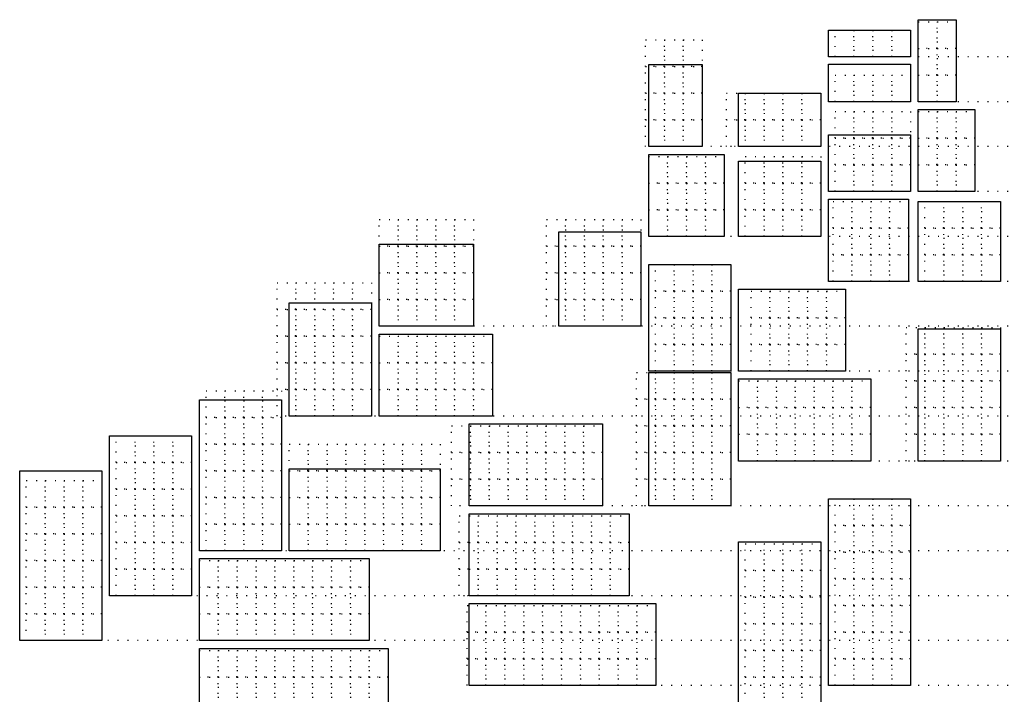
# Model space of a CAD drawing. Header units: millimetres. Extents: x -15250 to 1651995, y -140807 to 78716.
# Tile 35 of 45: x 39000 to 49957, y -16848 to -9336. Entities that reach past the tile are written whole.
import ezdxf

# ---------------------------------------------------------------- set-up
doc = ezdxf.new("R2010")
doc.units = ezdxf.units.MM
doc.header["$LTSCALE"] = 100
doc.linetypes.add('0104aTEČKOVANÁ', pattern=[1.1, 0.1, -1])
doc.layers.add('000-pomoc', color=30, linetype='Continuous', plot=False)

msp = doc.modelspace()

# ---------------------------------------------------------------- linework, layer by layer
for points in [[(49420, -9336.4), (49420, -10250), (49000, -10250), (49000, -9336.4)], [(48000, -9453), (48913.6, -9453), (48913.6, -9750), (48000, -9750)], [(46000, -10750), (46000, -9836.4), (46594, -9836.4), (46594, -10750)], [(48000, -9830), (48913.6, -9830), (48913.6, -10250), (48000, -10250)], [(47000, -10156), (47913.6, -10156), (47913.6, -10750), (47000, -10750)], [(49000, -11250), (49000, -10336.4), (49630, -10336.4), (49630, -11250)], [(48000, -10620), (48913.6, -10620), (48913.6, -11250), (48000, -11250)], [(46000, -11750), (46000, -10836.4), (46840, -10836.4), (46840, -11750)], [(47000, -10910), (47913.6, -10910), (47913.6, -11750), (47000, -11750)], [(48000, -12250), (48000, -11336.4), (48891, -11336.4), (48891, -12250)], [(49000, -11359), (49913.6, -11359), (49913.6, -12250), (49000, -12250)], [(45000, -11700), (45913.6, -11700), (45913.6, -12750), (45000, -12750)], [(44050, -11836.4), (44050, -12750), (43000, -12750), (43000, -11836.4)], [(46000, -12062), (46913.6, -12062), (46913.6, -13250), (46000, -13250)], [(48188, -12336.4), (48188, -13250), (47000, -13250), (47000, -12336.4)], [(42000, -12490), (42913.6, -12490), (42913.6, -13750), (42000, -13750)], [(49000, -12780), (49913.6, -12780), (49913.6, -14250), (49000, -14250)], [(44260, -12836.4), (44260, -13750), (43000, -13750), (43000, -12836.4)], [(46000, -13265), (46913.6, -13265), (46913.6, -14750), (46000, -14750)], [(48470, -13336.4), (48470, -14250), (47000, -14250), (47000, -13336.4)], [(41000, -13570), (41913.6, -13570), (41913.6, -15250), (41000, -15250)], [(45485, -13836.4), (45485, -14750), (44000, -14750), (44000, -13836.4)], [(40000, -13968), (40913.6, -13968), (40913.6, -15750), (40000, -15750)], [(43680, -14336.4), (43680, -15250), (42000, -15250), (42000, -14336.4)], [(39000, -14360), (39913.6, -14360), (39913.6, -16250), (39000, -16250)], [(48000, -14671), (48913.6, -14671), (48913.6, -16750), (48000, -16750)], [(45782, -14836.4), (45782, -15750), (44000, -15750), (44000, -14836.4)], [(47000, -15150), (47913.6, -15150), (47913.6, -17250), (47000, -17250)], [(42890, -15336.4), (42890, -16250), (41000, -16250), (41000, -15336.4)], [(44000, -16750), (44000, -15836.4), (46079, -15836.4), (46079, -16750)], [(41000, -17250), (41000, -16336.4), (43100, -16336.4), (43100, -17250)]]:
    msp.add_lwpolyline(points, close=True)
at = {"layer": '000-pomoc', "color": 4, "linetype": '0104aTEČKOVANÁ'}
for p, q in [((50000, -9750), (48913.6, -9750)), ((50000, -10250), (48913.6, -10250)), ((50000, -10750), (46594, -10750)), ((50000, -11250), (48913.6, -11250)), ((50000, -11750), (46840, -11750)), ((50000, -12250), (48891, -12250)), ((50000, -12750), (44050, -12750)), ((50000, -13250), (46913.6, -13250)), ((50000, -13750), (42913.6, -13750)), ((50000, -14250), (48470, -14250)), ((50000, -14750), (45485, -14750)), ((50000, -15250), (41913.6, -15250)), ((50000, -15750), (40913.6, -15750)), ((50000, -16250), (39913.6, -16250)), ((50000, -16750), (46079, -16750))]:
    msp.add_line(p, q, dxfattribs=at)
at = {"layer": '000-pomoc', "linetype": '0104aTEČKOVANÁ'}
for points in [[(49000, -9359), (49210, -9359), (49210, -9656), (49000, -9656)], [(49210, -9359), (49420, -9359), (49420, -9656), (49210, -9656)], [(48073.6, -9453), (48283.6, -9453), (48283.6, -9750), (48073.6, -9750)], [(48283.6, -9453), (48493.6, -9453), (48493.6, -9750), (48283.6, -9750)], [(48493.6, -9453), (48703.6, -9453), (48703.6, -9750), (48493.6, -9750)], [(48703.6, -9453), (48913.6, -9453), (48913.6, -9750), (48703.6, -9750)], [(45964, -9562), (46174, -9562), (46174, -9859), (45964, -9859)], [(46174, -9562), (46384, -9562), (46384, -9859), (46174, -9859)], [(46384, -9562), (46594, -9562), (46594, -9859), (46384, -9859)], [(49000, -9656), (49210, -9656), (49210, -9953), (49000, -9953)], [(49210, -9656), (49420, -9656), (49420, -9953), (49210, -9953)], [(45964, -9859), (46174, -9859), (46174, -10156), (45964, -10156)], [(46174, -9859), (46384, -9859), (46384, -10156), (46174, -10156)], [(46384, -9859), (46594, -9859), (46594, -10156), (46384, -10156)], [(48073.6, -9953), (48283.6, -9953), (48283.6, -10250), (48073.6, -10250)], [(48283.6, -9953), (48493.6, -9953), (48493.6, -10250), (48283.6, -10250)], [(48493.6, -9953), (48703.6, -9953), (48703.6, -10250), (48493.6, -10250)], [(48703.6, -9953), (48913.6, -9953), (48913.6, -10250), (48703.6, -10250)], [(49000, -9953), (49210, -9953), (49210, -10250), (49000, -10250)], [(49210, -9953), (49420, -9953), (49420, -10250), (49210, -10250)], [(45964, -10156), (46174, -10156), (46174, -10453), (45964, -10453)], [(46174, -10156), (46384, -10156), (46384, -10453), (46174, -10453)], [(46384, -10156), (46594, -10156), (46594, -10453), (46384, -10453)], [(46863.6, -10156), (47073.6, -10156), (47073.6, -10453), (46863.6, -10453)], [(47073.6, -10156), (47283.6, -10156), (47283.6, -10453), (47073.6, -10453)], [(47283.6, -10156), (47493.6, -10156), (47493.6, -10453), (47283.6, -10453)], [(47493.6, -10156), (47703.6, -10156), (47703.6, -10453), (47493.6, -10453)], [(47703.6, -10156), (47913.6, -10156), (47913.6, -10453), (47703.6, -10453)], [(48073.6, -10359), (48283.6, -10359), (48283.6, -10656), (48073.6, -10656)], [(48283.6, -10359), (48493.6, -10359), (48493.6, -10656), (48283.6, -10656)], [(48493.6, -10359), (48703.6, -10359), (48703.6, -10656), (48493.6, -10656)], [(48703.6, -10359), (48913.6, -10359), (48913.6, -10656), (48703.6, -10656)], [(49000, -10359), (49210, -10359), (49210, -10656), (49000, -10656)], [(49210, -10359), (49420, -10359), (49420, -10656), (49210, -10656)], [(49420, -10359), (49630, -10359), (49630, -10656), (49420, -10656)], [(45964, -10453), (46174, -10453), (46174, -10750), (45964, -10750)], [(46174, -10453), (46384, -10453), (46384, -10750), (46174, -10750)], [(46384, -10453), (46594, -10453), (46594, -10750), (46384, -10750)], [(46863.6, -10453), (47073.6, -10453), (47073.6, -10750), (46863.6, -10750)], [(47073.6, -10453), (47283.6, -10453), (47283.6, -10750), (47073.6, -10750)], [(47283.6, -10453), (47493.6, -10453), (47493.6, -10750), (47283.6, -10750)], [(47493.6, -10453), (47703.6, -10453), (47703.6, -10750), (47493.6, -10750)], [(47703.6, -10453), (47913.6, -10453), (47913.6, -10750), (47703.6, -10750)], [(48073.6, -10656), (48283.6, -10656), (48283.6, -10953), (48073.6, -10953)], [(48283.6, -10656), (48493.6, -10656), (48493.6, -10953), (48283.6, -10953)], [(48493.6, -10656), (48703.6, -10656), (48703.6, -10953), (48493.6, -10953)], [(48703.6, -10656), (48913.6, -10656), (48913.6, -10953), (48703.6, -10953)], [(49000, -10656), (49210, -10656), (49210, -10953), (49000, -10953)], [(49210, -10656), (49420, -10656), (49420, -10953), (49210, -10953)], [(49420, -10656), (49630, -10656), (49630, -10953), (49420, -10953)], [(46000, -10859), (46210, -10859), (46210, -11156), (46000, -11156)], [(46210, -10859), (46420, -10859), (46420, -11156), (46210, -11156)], [(46420, -10859), (46630, -10859), (46630, -11156), (46420, -11156)], [(46630, -10859), (46840, -10859), (46840, -11156), (46630, -11156)], [(47073.6, -10859), (47283.6, -10859), (47283.6, -11156), (47073.6, -11156)], [(47283.6, -10859), (47493.6, -10859), (47493.6, -11156), (47283.6, -11156)], [(47493.6, -10859), (47703.6, -10859), (47703.6, -11156), (47493.6, -11156)], [(47703.6, -10859), (47913.6, -10859), (47913.6, -11156), (47703.6, -11156)], [(48073.6, -10953), (48283.6, -10953), (48283.6, -11250), (48073.6, -11250)], [(48283.6, -10953), (48493.6, -10953), (48493.6, -11250), (48283.6, -11250)], [(48493.6, -10953), (48703.6, -10953), (48703.6, -11250), (48493.6, -11250)], [(48703.6, -10953), (48913.6, -10953), (48913.6, -11250), (48703.6, -11250)], [(49000, -10953), (49210, -10953), (49210, -11250), (49000, -11250)], [(49210, -10953), (49420, -10953), (49420, -11250), (49210, -11250)], [(49420, -10953), (49630, -10953), (49630, -11250), (49420, -11250)], [(46000, -11156), (46210, -11156), (46210, -11453), (46000, -11453)], [(46210, -11156), (46420, -11156), (46420, -11453), (46210, -11453)], [(46420, -11156), (46630, -11156), (46630, -11453), (46420, -11453)], [(46630, -11156), (46840, -11156), (46840, -11453), (46630, -11453)], [(47073.6, -11156), (47283.6, -11156), (47283.6, -11453), (47073.6, -11453)], [(47283.6, -11156), (47493.6, -11156), (47493.6, -11453), (47283.6, -11453)], [(47493.6, -11156), (47703.6, -11156), (47703.6, -11453), (47493.6, -11453)], [(47703.6, -11156), (47913.6, -11156), (47913.6, -11453), (47703.6, -11453)], [(48051, -11359), (48261, -11359), (48261, -11656), (48051, -11656)], [(48261, -11359), (48471, -11359), (48471, -11656), (48261, -11656)], [(48471, -11359), (48681, -11359), (48681, -11656), (48471, -11656)], [(48681, -11359), (48891, -11359), (48891, -11656), (48681, -11656)], [(49073.6, -11359), (49283.6, -11359), (49283.6, -11656), (49073.6, -11656)], [(49283.6, -11359), (49493.6, -11359), (49493.6, -11656), (49283.6, -11656)], [(49493.6, -11359), (49703.6, -11359), (49703.6, -11656), (49493.6, -11656)], [(49703.6, -11359), (49913.6, -11359), (49913.6, -11656), (49703.6, -11656)], [(46000, -11453), (46210, -11453), (46210, -11750), (46000, -11750)], [(46210, -11453), (46420, -11453), (46420, -11750), (46210, -11750)], [(46420, -11453), (46630, -11453), (46630, -11750), (46420, -11750)], [(46630, -11453), (46840, -11453), (46840, -11750), (46630, -11750)], [(47073.6, -11453), (47283.6, -11453), (47283.6, -11750), (47073.6, -11750)], [(47283.6, -11453), (47493.6, -11453), (47493.6, -11750), (47283.6, -11750)], [(47493.6, -11453), (47703.6, -11453), (47703.6, -11750), (47493.6, -11750)], [(47703.6, -11453), (47913.6, -11453), (47913.6, -11750), (47703.6, -11750)], [(43000, -11562), (43210, -11562), (43210, -11859), (43000, -11859)], [(43210, -11562), (43420, -11562), (43420, -11859), (43210, -11859)], [(43420, -11562), (43630, -11562), (43630, -11859), (43420, -11859)], [(43630, -11562), (43840, -11562), (43840, -11859), (43630, -11859)], [(43840, -11562), (44050, -11562), (44050, -11859), (43840, -11859)], [(44863.6, -11562), (45073.6, -11562), (45073.6, -11859), (44863.6, -11859)], [(45073.6, -11562), (45283.6, -11562), (45283.6, -11859), (45073.6, -11859)], [(45283.6, -11562), (45493.6, -11562), (45493.6, -11859), (45283.6, -11859)], [(45493.6, -11562), (45703.6, -11562), (45703.6, -11859), (45493.6, -11859)], [(45703.6, -11562), (45913.6, -11562), (45913.6, -11859), (45703.6, -11859)], [(48051, -11656), (48261, -11656), (48261, -11953), (48051, -11953)], [(48261, -11656), (48471, -11656), (48471, -11953), (48261, -11953)], [(48471, -11656), (48681, -11656), (48681, -11953), (48471, -11953)], [(48681, -11656), (48891, -11656), (48891, -11953), (48681, -11953)], [(49073.6, -11656), (49283.6, -11656), (49283.6, -11953), (49073.6, -11953)], [(49283.6, -11656), (49493.6, -11656), (49493.6, -11953), (49283.6, -11953)], [(49493.6, -11656), (49703.6, -11656), (49703.6, -11953), (49493.6, -11953)], [(49703.6, -11656), (49913.6, -11656), (49913.6, -11953), (49703.6, -11953)], [(43000, -11859), (43210, -11859), (43210, -12156), (43000, -12156)], [(43210, -11859), (43420, -11859), (43420, -12156), (43210, -12156)], [(43420, -11859), (43630, -11859), (43630, -12156), (43420, -12156)], [(43630, -11859), (43840, -11859), (43840, -12156), (43630, -12156)], [(43840, -11859), (44050, -11859), (44050, -12156), (43840, -12156)], [(44863.6, -11859), (45073.6, -11859), (45073.6, -12156), (44863.6, -12156)], [(45073.6, -11859), (45283.6, -11859), (45283.6, -12156), (45073.6, -12156)], [(45283.6, -11859), (45493.6, -11859), (45493.6, -12156), (45283.6, -12156)], [(45493.6, -11859), (45703.6, -11859), (45703.6, -12156), (45493.6, -12156)], [(45703.6, -11859), (45913.6, -11859), (45913.6, -12156), (45703.6, -12156)], [(48051, -11953), (48261, -11953), (48261, -12250), (48051, -12250)], [(48261, -11953), (48471, -11953), (48471, -12250), (48261, -12250)], [(48471, -11953), (48681, -11953), (48681, -12250), (48471, -12250)], [(48681, -11953), (48891, -11953), (48891, -12250), (48681, -12250)], [(49073.6, -11953), (49283.6, -11953), (49283.6, -12250), (49073.6, -12250)], [(49283.6, -11953), (49493.6, -11953), (49493.6, -12250), (49283.6, -12250)], [(49493.6, -11953), (49703.6, -11953), (49703.6, -12250), (49493.6, -12250)], [(49703.6, -11953), (49913.6, -11953), (49913.6, -12250), (49703.6, -12250)], [(43000, -12156), (43210, -12156), (43210, -12453), (43000, -12453)], [(43210, -12156), (43420, -12156), (43420, -12453), (43210, -12453)], [(43420, -12156), (43630, -12156), (43630, -12453), (43420, -12453)], [(43630, -12156), (43840, -12156), (43840, -12453), (43630, -12453)], [(43840, -12156), (44050, -12156), (44050, -12453), (43840, -12453)], [(44863.6, -12156), (45073.6, -12156), (45073.6, -12453), (44863.6, -12453)], [(45073.6, -12156), (45283.6, -12156), (45283.6, -12453), (45073.6, -12453)], [(45283.6, -12156), (45493.6, -12156), (45493.6, -12453), (45283.6, -12453)], [(45493.6, -12156), (45703.6, -12156), (45703.6, -12453), (45493.6, -12453)], [(45703.6, -12156), (45913.6, -12156), (45913.6, -12453), (45703.6, -12453)], [(46073.6, -12062), (46283.6, -12062), (46283.6, -12359), (46073.6, -12359)], [(46283.6, -12062), (46493.6, -12062), (46493.6, -12359), (46283.6, -12359)], [(46493.6, -12062), (46703.6, -12062), (46703.6, -12359), (46493.6, -12359)], [(46703.6, -12062), (46913.6, -12062), (46913.6, -12359), (46703.6, -12359)], [(41863.6, -12265), (42073.6, -12265), (42073.6, -12562), (41863.6, -12562)], [(42073.6, -12265), (42283.6, -12265), (42283.6, -12562), (42073.6, -12562)], [(42283.6, -12265), (42493.6, -12265), (42493.6, -12562), (42283.6, -12562)], [(42493.6, -12265), (42703.6, -12265), (42703.6, -12562), (42493.6, -12562)], [(42703.6, -12265), (42913.6, -12265), (42913.6, -12562), (42703.6, -12562)], [(46073.6, -12359), (46283.6, -12359), (46283.6, -12656), (46073.6, -12656)], [(46283.6, -12359), (46493.6, -12359), (46493.6, -12656), (46283.6, -12656)], [(46493.6, -12359), (46703.6, -12359), (46703.6, -12656), (46493.6, -12656)], [(46703.6, -12359), (46913.6, -12359), (46913.6, -12656), (46703.6, -12656)], [(47138, -12359), (47348, -12359), (47348, -12656), (47138, -12656)], [(47348, -12359), (47558, -12359), (47558, -12656), (47348, -12656)], [(47558, -12359), (47768, -12359), (47768, -12656), (47558, -12656)], [(47768, -12359), (47978, -12359), (47978, -12656), (47768, -12656)], [(47978, -12359), (48188, -12359), (48188, -12656), (47978, -12656)], [(43000, -12453), (43210, -12453), (43210, -12750), (43000, -12750)], [(43210, -12453), (43420, -12453), (43420, -12750), (43210, -12750)], [(43420, -12453), (43630, -12453), (43630, -12750), (43420, -12750)], [(43630, -12453), (43840, -12453), (43840, -12750), (43630, -12750)], [(43840, -12453), (44050, -12453), (44050, -12750), (43840, -12750)], [(44863.6, -12453), (45073.6, -12453), (45073.6, -12750), (44863.6, -12750)], [(45073.6, -12453), (45283.6, -12453), (45283.6, -12750), (45073.6, -12750)], [(45283.6, -12453), (45493.6, -12453), (45493.6, -12750), (45283.6, -12750)], [(45493.6, -12453), (45703.6, -12453), (45703.6, -12750), (45493.6, -12750)], [(45703.6, -12453), (45913.6, -12453), (45913.6, -12750), (45703.6, -12750)], [(41863.6, -12562), (42073.6, -12562), (42073.6, -12859), (41863.6, -12859)], [(42073.6, -12562), (42283.6, -12562), (42283.6, -12859), (42073.6, -12859)], [(42283.6, -12562), (42493.6, -12562), (42493.6, -12859), (42283.6, -12859)], [(42493.6, -12562), (42703.6, -12562), (42703.6, -12859), (42493.6, -12859)], [(42703.6, -12562), (42913.6, -12562), (42913.6, -12859), (42703.6, -12859)], [(46073.6, -12656), (46283.6, -12656), (46283.6, -12953), (46073.6, -12953)], [(46283.6, -12656), (46493.6, -12656), (46493.6, -12953), (46283.6, -12953)], [(46493.6, -12656), (46703.6, -12656), (46703.6, -12953), (46493.6, -12953)], [(46703.6, -12656), (46913.6, -12656), (46913.6, -12953), (46703.6, -12953)], [(47138, -12656), (47348, -12656), (47348, -12953), (47138, -12953)], [(47348, -12656), (47558, -12656), (47558, -12953), (47348, -12953)], [(47558, -12656), (47768, -12656), (47768, -12953), (47558, -12953)], [(47768, -12656), (47978, -12656), (47978, -12953), (47768, -12953)], [(47978, -12656), (48188, -12656), (48188, -12953), (47978, -12953)], [(48863.6, -12765), (49073.6, -12765), (49073.6, -13062), (48863.6, -13062)], [(49073.6, -12765), (49283.6, -12765), (49283.6, -13062), (49073.6, -13062)], [(49283.6, -12765), (49493.6, -12765), (49493.6, -13062), (49283.6, -13062)], [(49493.6, -12765), (49703.6, -12765), (49703.6, -13062), (49493.6, -13062)], [(49703.6, -12765), (49913.6, -12765), (49913.6, -13062), (49703.6, -13062)], [(41863.6, -12859), (42073.6, -12859), (42073.6, -13156), (41863.6, -13156)], [(42073.6, -12859), (42283.6, -12859), (42283.6, -13156), (42073.6, -13156)], [(42283.6, -12859), (42493.6, -12859), (42493.6, -13156), (42283.6, -13156)], [(42493.6, -12859), (42703.6, -12859), (42703.6, -13156), (42493.6, -13156)], [(42703.6, -12859), (42913.6, -12859), (42913.6, -13156), (42703.6, -13156)], [(43000, -12859), (43210, -12859), (43210, -13156), (43000, -13156)], [(43210, -12859), (43420, -12859), (43420, -13156), (43210, -13156)], [(43420, -12859), (43630, -12859), (43630, -13156), (43420, -13156)], [(43630, -12859), (43840, -12859), (43840, -13156), (43630, -13156)], [(43840, -12859), (44050, -12859), (44050, -13156), (43840, -13156)], [(44050, -12859), (44260, -12859), (44260, -13156), (44050, -13156)], [(46073.6, -12953), (46283.6, -12953), (46283.6, -13250), (46073.6, -13250)], [(46283.6, -12953), (46493.6, -12953), (46493.6, -13250), (46283.6, -13250)], [(46493.6, -12953), (46703.6, -12953), (46703.6, -13250), (46493.6, -13250)], [(46703.6, -12953), (46913.6, -12953), (46913.6, -13250), (46703.6, -13250)], [(47138, -12953), (47348, -12953), (47348, -13250), (47138, -13250)], [(47348, -12953), (47558, -12953), (47558, -13250), (47348, -13250)], [(47558, -12953), (47768, -12953), (47768, -13250), (47558, -13250)], [(47768, -12953), (47978, -12953), (47978, -13250), (47768, -13250)], [(47978, -12953), (48188, -12953), (48188, -13250), (47978, -13250)], [(48863.6, -13062), (49073.6, -13062), (49073.6, -13359), (48863.6, -13359)], [(49073.6, -13062), (49283.6, -13062), (49283.6, -13359), (49073.6, -13359)], [(49283.6, -13062), (49493.6, -13062), (49493.6, -13359), (49283.6, -13359)], [(49493.6, -13062), (49703.6, -13062), (49703.6, -13359), (49493.6, -13359)], [(49703.6, -13062), (49913.6, -13062), (49913.6, -13359), (49703.6, -13359)], [(41863.6, -13156), (42073.6, -13156), (42073.6, -13453), (41863.6, -13453)], [(42073.6, -13156), (42283.6, -13156), (42283.6, -13453), (42073.6, -13453)], [(42283.6, -13156), (42493.6, -13156), (42493.6, -13453), (42283.6, -13453)], [(42493.6, -13156), (42703.6, -13156), (42703.6, -13453), (42493.6, -13453)], [(42703.6, -13156), (42913.6, -13156), (42913.6, -13453), (42703.6, -13453)], [(43000, -13156), (43210, -13156), (43210, -13453), (43000, -13453)], [(43210, -13156), (43420, -13156), (43420, -13453), (43210, -13453)], [(43420, -13156), (43630, -13156), (43630, -13453), (43420, -13453)], [(43630, -13156), (43840, -13156), (43840, -13453), (43630, -13453)], [(43840, -13156), (44050, -13156), (44050, -13453), (43840, -13453)], [(44050, -13156), (44260, -13156), (44260, -13453), (44050, -13453)], [(45863.6, -13265), (46073.6, -13265), (46073.6, -13562), (45863.6, -13562)], [(46073.6, -13265), (46283.6, -13265), (46283.6, -13562), (46073.6, -13562)], [(46283.6, -13265), (46493.6, -13265), (46493.6, -13562), (46283.6, -13562)], [(46493.6, -13265), (46703.6, -13265), (46703.6, -13562), (46493.6, -13562)], [(46703.6, -13265), (46913.6, -13265), (46913.6, -13562), (46703.6, -13562)], [(47000, -13359), (47210, -13359), (47210, -13656), (47000, -13656)], [(47210, -13359), (47420, -13359), (47420, -13656), (47210, -13656)], [(47420, -13359), (47630, -13359), (47630, -13656), (47420, -13656)], [(47630, -13359), (47840, -13359), (47840, -13656), (47630, -13656)], [(47840, -13359), (48050, -13359), (48050, -13656), (47840, -13656)], [(48050, -13359), (48260, -13359), (48260, -13656), (48050, -13656)], [(48260, -13359), (48470, -13359), (48470, -13656), (48260, -13656)], [(48863.6, -13359), (49073.6, -13359), (49073.6, -13656), (48863.6, -13656)], [(49073.6, -13359), (49283.6, -13359), (49283.6, -13656), (49073.6, -13656)], [(49283.6, -13359), (49493.6, -13359), (49493.6, -13656), (49283.6, -13656)], [(49493.6, -13359), (49703.6, -13359), (49703.6, -13656), (49493.6, -13656)], [(49703.6, -13359), (49913.6, -13359), (49913.6, -13656), (49703.6, -13656)], [(41073.6, -13468), (41283.6, -13468), (41283.6, -13765), (41073.6, -13765)], [(41283.6, -13468), (41493.6, -13468), (41493.6, -13765), (41283.6, -13765)], [(41493.6, -13468), (41703.6, -13468), (41703.6, -13765), (41493.6, -13765)], [(41703.6, -13468), (41913.6, -13468), (41913.6, -13765), (41703.6, -13765)], [(41863.6, -13453), (42073.6, -13453), (42073.6, -13750), (41863.6, -13750)], [(42073.6, -13453), (42283.6, -13453), (42283.6, -13750), (42073.6, -13750)], [(42283.6, -13453), (42493.6, -13453), (42493.6, -13750), (42283.6, -13750)], [(42493.6, -13453), (42703.6, -13453), (42703.6, -13750), (42493.6, -13750)], [(42703.6, -13453), (42913.6, -13453), (42913.6, -13750), (42703.6, -13750)], [(43000, -13453), (43210, -13453), (43210, -13750), (43000, -13750)], [(43210, -13453), (43420, -13453), (43420, -13750), (43210, -13750)], [(43420, -13453), (43630, -13453), (43630, -13750), (43420, -13750)], [(43630, -13453), (43840, -13453), (43840, -13750), (43630, -13750)], [(43840, -13453), (44050, -13453), (44050, -13750), (43840, -13750)], [(44050, -13453), (44260, -13453), (44260, -13750), (44050, -13750)], [(45863.6, -13562), (46073.6, -13562), (46073.6, -13859), (45863.6, -13859)], [(46073.6, -13562), (46283.6, -13562), (46283.6, -13859), (46073.6, -13859)], [(46283.6, -13562), (46493.6, -13562), (46493.6, -13859), (46283.6, -13859)], [(46493.6, -13562), (46703.6, -13562), (46703.6, -13859), (46493.6, -13859)], [(46703.6, -13562), (46913.6, -13562), (46913.6, -13859), (46703.6, -13859)], [(47000, -13656), (47210, -13656), (47210, -13953), (47000, -13953)], [(47210, -13656), (47420, -13656), (47420, -13953), (47210, -13953)], [(47420, -13656), (47630, -13656), (47630, -13953), (47420, -13953)], [(47630, -13656), (47840, -13656), (47840, -13953), (47630, -13953)], [(47840, -13656), (48050, -13656), (48050, -13953), (47840, -13953)], [(48050, -13656), (48260, -13656), (48260, -13953), (48050, -13953)], [(48260, -13656), (48470, -13656), (48470, -13953), (48260, -13953)], [(48863.6, -13656), (49073.6, -13656), (49073.6, -13953), (48863.6, -13953)], [(49073.6, -13656), (49283.6, -13656), (49283.6, -13953), (49073.6, -13953)], [(49283.6, -13656), (49493.6, -13656), (49493.6, -13953), (49283.6, -13953)], [(49493.6, -13656), (49703.6, -13656), (49703.6, -13953), (49493.6, -13953)], [(49703.6, -13656), (49913.6, -13656), (49913.6, -13953), (49703.6, -13953)], [(41073.6, -13765), (41283.6, -13765), (41283.6, -14062), (41073.6, -14062)], [(41283.6, -13765), (41493.6, -13765), (41493.6, -14062), (41283.6, -14062)], [(41493.6, -13765), (41703.6, -13765), (41703.6, -14062), (41493.6, -14062)], [(41703.6, -13765), (41913.6, -13765), (41913.6, -14062), (41703.6, -14062)], [(43805, -13859), (44015, -13859), (44015, -14156), (43805, -14156)], [(44015, -13859), (44225, -13859), (44225, -14156), (44015, -14156)], [(44225, -13859), (44435, -13859), (44435, -14156), (44225, -14156)], [(44435, -13859), (44645, -13859), (44645, -14156), (44435, -14156)], [(44645, -13859), (44855, -13859), (44855, -14156), (44645, -14156)], [(44855, -13859), (45065, -13859), (45065, -14156), (44855, -14156)], [(45065, -13859), (45275, -13859), (45275, -14156), (45065, -14156)], [(45275, -13859), (45485, -13859), (45485, -14156), (45275, -14156)], [(45863.6, -13859), (46073.6, -13859), (46073.6, -14156), (45863.6, -14156)], [(46073.6, -13859), (46283.6, -13859), (46283.6, -14156), (46073.6, -14156)], [(46283.6, -13859), (46493.6, -13859), (46493.6, -14156), (46283.6, -14156)], [(46493.6, -13859), (46703.6, -13859), (46703.6, -14156), (46493.6, -14156)], [(46703.6, -13859), (46913.6, -13859), (46913.6, -14156), (46703.6, -14156)], [(40073.6, -13968), (40283.6, -13968), (40283.6, -14265), (40073.6, -14265)], [(40283.6, -13968), (40493.6, -13968), (40493.6, -14265), (40283.6, -14265)], [(40493.6, -13968), (40703.6, -13968), (40703.6, -14265), (40493.6, -14265)], [(40703.6, -13968), (40913.6, -13968), (40913.6, -14265), (40703.6, -14265)], [(47000, -13953), (47210, -13953), (47210, -14250), (47000, -14250)], [(47210, -13953), (47420, -13953), (47420, -14250), (47210, -14250)], [(47420, -13953), (47630, -13953), (47630, -14250), (47420, -14250)], [(47630, -13953), (47840, -13953), (47840, -14250), (47630, -14250)], [(47840, -13953), (48050, -13953), (48050, -14250), (47840, -14250)], [(48050, -13953), (48260, -13953), (48260, -14250), (48050, -14250)], [(48260, -13953), (48470, -13953), (48470, -14250), (48260, -14250)], [(48863.6, -13953), (49073.6, -13953), (49073.6, -14250), (48863.6, -14250)], [(49073.6, -13953), (49283.6, -13953), (49283.6, -14250), (49073.6, -14250)], [(49283.6, -13953), (49493.6, -13953), (49493.6, -14250), (49283.6, -14250)], [(49493.6, -13953), (49703.6, -13953), (49703.6, -14250), (49493.6, -14250)], [(49703.6, -13953), (49913.6, -13953), (49913.6, -14250), (49703.6, -14250)], [(41073.6, -14062), (41283.6, -14062), (41283.6, -14359), (41073.6, -14359)], [(41283.6, -14062), (41493.6, -14062), (41493.6, -14359), (41283.6, -14359)], [(41493.6, -14062), (41703.6, -14062), (41703.6, -14359), (41493.6, -14359)], [(41703.6, -14062), (41913.6, -14062), (41913.6, -14359), (41703.6, -14359)], [(42000, -14062), (42210, -14062), (42210, -14359), (42000, -14359)], [(42210, -14062), (42420, -14062), (42420, -14359), (42210, -14359)], [(42420, -14062), (42630, -14062), (42630, -14359), (42420, -14359)], [(42630, -14062), (42840, -14062), (42840, -14359), (42630, -14359)], [(42840, -14062), (43050, -14062), (43050, -14359), (42840, -14359)], [(43050, -14062), (43260, -14062), (43260, -14359), (43050, -14359)], [(43260, -14062), (43470, -14062), (43470, -14359), (43260, -14359)], [(43470, -14062), (43680, -14062), (43680, -14359), (43470, -14359)], [(43805, -14156), (44015, -14156), (44015, -14453), (43805, -14453)], [(44015, -14156), (44225, -14156), (44225, -14453), (44015, -14453)], [(44225, -14156), (44435, -14156), (44435, -14453), (44225, -14453)], [(44435, -14156), (44645, -14156), (44645, -14453), (44435, -14453)], [(44645, -14156), (44855, -14156), (44855, -14453), (44645, -14453)], [(44855, -14156), (45065, -14156), (45065, -14453), (44855, -14453)], [(45065, -14156), (45275, -14156), (45275, -14453), (45065, -14453)], [(45275, -14156), (45485, -14156), (45485, -14453), (45275, -14453)], [(45863.6, -14156), (46073.6, -14156), (46073.6, -14453), (45863.6, -14453)], [(46073.6, -14156), (46283.6, -14156), (46283.6, -14453), (46073.6, -14453)], [(46283.6, -14156), (46493.6, -14156), (46493.6, -14453), (46283.6, -14453)], [(46493.6, -14156), (46703.6, -14156), (46703.6, -14453), (46493.6, -14453)], [(46703.6, -14156), (46913.6, -14156), (46913.6, -14453), (46703.6, -14453)], [(40073.6, -14265), (40283.6, -14265), (40283.6, -14562), (40073.6, -14562)], [(40283.6, -14265), (40493.6, -14265), (40493.6, -14562), (40283.6, -14562)], [(40493.6, -14265), (40703.6, -14265), (40703.6, -14562), (40493.6, -14562)], [(40703.6, -14265), (40913.6, -14265), (40913.6, -14562), (40703.6, -14562)], [(41073.6, -14359), (41283.6, -14359), (41283.6, -14656), (41073.6, -14656)], [(41283.6, -14359), (41493.6, -14359), (41493.6, -14656), (41283.6, -14656)], [(41493.6, -14359), (41703.6, -14359), (41703.6, -14656), (41493.6, -14656)], [(41703.6, -14359), (41913.6, -14359), (41913.6, -14656), (41703.6, -14656)], [(42000, -14359), (42210, -14359), (42210, -14656), (42000, -14656)], [(42210, -14359), (42420, -14359), (42420, -14656), (42210, -14656)], [(42420, -14359), (42630, -14359), (42630, -14656), (42420, -14656)], [(42630, -14359), (42840, -14359), (42840, -14656), (42630, -14656)], [(42840, -14359), (43050, -14359), (43050, -14656), (42840, -14656)], [(43050, -14359), (43260, -14359), (43260, -14656), (43050, -14656)], [(43260, -14359), (43470, -14359), (43470, -14656), (43260, -14656)], [(43470, -14359), (43680, -14359), (43680, -14656), (43470, -14656)], [(43805, -14453), (44015, -14453), (44015, -14750), (43805, -14750)], [(44015, -14453), (44225, -14453), (44225, -14750), (44015, -14750)], [(44225, -14453), (44435, -14453), (44435, -14750), (44225, -14750)], [(44435, -14453), (44645, -14453), (44645, -14750), (44435, -14750)], [(44645, -14453), (44855, -14453), (44855, -14750), (44645, -14750)], [(44855, -14453), (45065, -14453), (45065, -14750), (44855, -14750)], [(45065, -14453), (45275, -14453), (45275, -14750), (45065, -14750)], [(45275, -14453), (45485, -14453), (45485, -14750), (45275, -14750)], [(45863.6, -14453), (46073.6, -14453), (46073.6, -14750), (45863.6, -14750)], [(46073.6, -14453), (46283.6, -14453), (46283.6, -14750), (46073.6, -14750)], [(46283.6, -14453), (46493.6, -14453), (46493.6, -14750), (46283.6, -14750)], [(46493.6, -14453), (46703.6, -14453), (46703.6, -14750), (46493.6, -14750)], [(46703.6, -14453), (46913.6, -14453), (46913.6, -14750), (46703.6, -14750)], [(39073.6, -14468), (39283.6, -14468), (39283.6, -14765), (39073.6, -14765)], [(39283.6, -14468), (39493.6, -14468), (39493.6, -14765), (39283.6, -14765)], [(39493.6, -14468), (39703.6, -14468), (39703.6, -14765), (39493.6, -14765)], [(39703.6, -14468), (39913.6, -14468), (39913.6, -14765), (39703.6, -14765)], [(40073.6, -14562), (40283.6, -14562), (40283.6, -14859), (40073.6, -14859)], [(40283.6, -14562), (40493.6, -14562), (40493.6, -14859), (40283.6, -14859)], [(40493.6, -14562), (40703.6, -14562), (40703.6, -14859), (40493.6, -14859)], [(40703.6, -14562), (40913.6, -14562), (40913.6, -14859), (40703.6, -14859)], [(41073.6, -14656), (41283.6, -14656), (41283.6, -14953), (41073.6, -14953)], [(41283.6, -14656), (41493.6, -14656), (41493.6, -14953), (41283.6, -14953)], [(41493.6, -14656), (41703.6, -14656), (41703.6, -14953), (41493.6, -14953)], [(41703.6, -14656), (41913.6, -14656), (41913.6, -14953), (41703.6, -14953)], [(42000, -14656), (42210, -14656), (42210, -14953), (42000, -14953)], [(42210, -14656), (42420, -14656), (42420, -14953), (42210, -14953)], [(42420, -14656), (42630, -14656), (42630, -14953), (42420, -14953)], [(42630, -14656), (42840, -14656), (42840, -14953), (42630, -14953)], [(42840, -14656), (43050, -14656), (43050, -14953), (42840, -14953)], [(43050, -14656), (43260, -14656), (43260, -14953), (43050, -14953)], [(43260, -14656), (43470, -14656), (43470, -14953), (43260, -14953)], [(43470, -14656), (43680, -14656), (43680, -14953), (43470, -14953)], [(48073.6, -14671), (48283.6, -14671), (48283.6, -14968), (48073.6, -14968)], [(48283.6, -14671), (48493.6, -14671), (48493.6, -14968), (48283.6, -14968)], [(48493.6, -14671), (48703.6, -14671), (48703.6, -14968), (48493.6, -14968)], [(48703.6, -14671), (48913.6, -14671), (48913.6, -14968), (48703.6, -14968)], [(39073.6, -14765), (39283.6, -14765), (39283.6, -15062), (39073.6, -15062)], [(39283.6, -14765), (39493.6, -14765), (39493.6, -15062), (39283.6, -15062)], [(39493.6, -14765), (39703.6, -14765), (39703.6, -15062), (39493.6, -15062)], [(39703.6, -14765), (39913.6, -14765), (39913.6, -15062), (39703.6, -15062)], [(40073.6, -14859), (40283.6, -14859), (40283.6, -15156), (40073.6, -15156)], [(40283.6, -14859), (40493.6, -14859), (40493.6, -15156), (40283.6, -15156)], [(40493.6, -14859), (40703.6, -14859), (40703.6, -15156), (40493.6, -15156)], [(40703.6, -14859), (40913.6, -14859), (40913.6, -15156), (40703.6, -15156)], [(43892, -14859), (44102, -14859), (44102, -15156), (43892, -15156)], [(44102, -14859), (44312, -14859), (44312, -15156), (44102, -15156)], [(44312, -14859), (44522, -14859), (44522, -15156), (44312, -15156)], [(44522, -14859), (44732, -14859), (44732, -15156), (44522, -15156)], [(44732, -14859), (44942, -14859), (44942, -15156), (44732, -15156)], [(44942, -14859), (45152, -14859), (45152, -15156), (44942, -15156)], [(45152, -14859), (45362, -14859), (45362, -15156), (45152, -15156)], [(45362, -14859), (45572, -14859), (45572, -15156), (45362, -15156)], [(45572, -14859), (45782, -14859), (45782, -15156), (45572, -15156)], [(41073.6, -14953), (41283.6, -14953), (41283.6, -15250), (41073.6, -15250)], [(41283.6, -14953), (41493.6, -14953), (41493.6, -15250), (41283.6, -15250)], [(41493.6, -14953), (41703.6, -14953), (41703.6, -15250), (41493.6, -15250)], [(41703.6, -14953), (41913.6, -14953), (41913.6, -15250), (41703.6, -15250)], [(42000, -14953), (42210, -14953), (42210, -15250), (42000, -15250)], [(42210, -14953), (42420, -14953), (42420, -15250), (42210, -15250)], [(42420, -14953), (42630, -14953), (42630, -15250), (42420, -15250)], [(42630, -14953), (42840, -14953), (42840, -15250), (42630, -15250)], [(42840, -14953), (43050, -14953), (43050, -15250), (42840, -15250)], [(43050, -14953), (43260, -14953), (43260, -15250), (43050, -15250)], [(43260, -14953), (43470, -14953), (43470, -15250), (43260, -15250)], [(43470, -14953), (43680, -14953), (43680, -15250), (43470, -15250)], [(48073.6, -14968), (48283.6, -14968), (48283.6, -15265), (48073.6, -15265)], [(48283.6, -14968), (48493.6, -14968), (48493.6, -15265), (48283.6, -15265)], [(48493.6, -14968), (48703.6, -14968), (48703.6, -15265), (48493.6, -15265)], [(48703.6, -14968), (48913.6, -14968), (48913.6, -15265), (48703.6, -15265)], [(39073.6, -15062), (39283.6, -15062), (39283.6, -15359), (39073.6, -15359)], [(39283.6, -15062), (39493.6, -15062), (39493.6, -15359), (39283.6, -15359)], [(39493.6, -15062), (39703.6, -15062), (39703.6, -15359), (39493.6, -15359)], [(39703.6, -15062), (39913.6, -15062), (39913.6, -15359), (39703.6, -15359)], [(40073.6, -15156), (40283.6, -15156), (40283.6, -15453), (40073.6, -15453)], [(40283.6, -15156), (40493.6, -15156), (40493.6, -15453), (40283.6, -15453)], [(40493.6, -15156), (40703.6, -15156), (40703.6, -15453), (40493.6, -15453)], [(40703.6, -15156), (40913.6, -15156), (40913.6, -15453), (40703.6, -15453)], [(43892, -15156), (44102, -15156), (44102, -15453), (43892, -15453)], [(44102, -15156), (44312, -15156), (44312, -15453), (44102, -15453)], [(44312, -15156), (44522, -15156), (44522, -15453), (44312, -15453)], [(44522, -15156), (44732, -15156), (44732, -15453), (44522, -15453)], [(44732, -15156), (44942, -15156), (44942, -15453), (44732, -15453)], [(44942, -15156), (45152, -15156), (45152, -15453), (44942, -15453)], [(45152, -15156), (45362, -15156), (45362, -15453), (45152, -15453)], [(45362, -15156), (45572, -15156), (45572, -15453), (45362, -15453)], [(45572, -15156), (45782, -15156), (45782, -15453), (45572, -15453)], [(47073.6, -15171), (47283.6, -15171), (47283.6, -15468), (47073.6, -15468)], [(47283.6, -15171), (47493.6, -15171), (47493.6, -15468), (47283.6, -15468)], [(47493.6, -15171), (47703.6, -15171), (47703.6, -15468), (47493.6, -15468)], [(47703.6, -15171), (47913.6, -15171), (47913.6, -15468), (47703.6, -15468)], [(48073.6, -15265), (48283.6, -15265), (48283.6, -15562), (48073.6, -15562)], [(48283.6, -15265), (48493.6, -15265), (48493.6, -15562), (48283.6, -15562)], [(48493.6, -15265), (48703.6, -15265), (48703.6, -15562), (48493.6, -15562)], [(48703.6, -15265), (48913.6, -15265), (48913.6, -15562), (48703.6, -15562)], [(39073.6, -15359), (39283.6, -15359), (39283.6, -15656), (39073.6, -15656)], [(39283.6, -15359), (39493.6, -15359), (39493.6, -15656), (39283.6, -15656)], [(39493.6, -15359), (39703.6, -15359), (39703.6, -15656), (39493.6, -15656)], [(39703.6, -15359), (39913.6, -15359), (39913.6, -15656), (39703.6, -15656)], [(41000, -15359), (41210, -15359), (41210, -15656), (41000, -15656)], [(41210, -15359), (41420, -15359), (41420, -15656), (41210, -15656)], [(41420, -15359), (41630, -15359), (41630, -15656), (41420, -15656)], [(41630, -15359), (41840, -15359), (41840, -15656), (41630, -15656)], [(41840, -15359), (42050, -15359), (42050, -15656), (41840, -15656)], [(42050, -15359), (42260, -15359), (42260, -15656), (42050, -15656)], [(42260, -15359), (42470, -15359), (42470, -15656), (42260, -15656)], [(42470, -15359), (42680, -15359), (42680, -15656), (42470, -15656)], [(42680, -15359), (42890, -15359), (42890, -15656), (42680, -15656)], [(40073.6, -15453), (40283.6, -15453), (40283.6, -15750), (40073.6, -15750)], [(40283.6, -15453), (40493.6, -15453), (40493.6, -15750), (40283.6, -15750)], [(40493.6, -15453), (40703.6, -15453), (40703.6, -15750), (40493.6, -15750)], [(40703.6, -15453), (40913.6, -15453), (40913.6, -15750), (40703.6, -15750)], [(43892, -15453), (44102, -15453), (44102, -15750), (43892, -15750)], [(44102, -15453), (44312, -15453), (44312, -15750), (44102, -15750)], [(44312, -15453), (44522, -15453), (44522, -15750), (44312, -15750)], [(44522, -15453), (44732, -15453), (44732, -15750), (44522, -15750)], [(44732, -15453), (44942, -15453), (44942, -15750), (44732, -15750)], [(44942, -15453), (45152, -15453), (45152, -15750), (44942, -15750)], [(45152, -15453), (45362, -15453), (45362, -15750), (45152, -15750)], [(45362, -15453), (45572, -15453), (45572, -15750), (45362, -15750)], [(45572, -15453), (45782, -15453), (45782, -15750), (45572, -15750)], [(47073.6, -15468), (47283.6, -15468), (47283.6, -15765), (47073.6, -15765)], [(47283.6, -15468), (47493.6, -15468), (47493.6, -15765), (47283.6, -15765)], [(47493.6, -15468), (47703.6, -15468), (47703.6, -15765), (47493.6, -15765)], [(47703.6, -15468), (47913.6, -15468), (47913.6, -15765), (47703.6, -15765)], [(39073.6, -15656), (39283.6, -15656), (39283.6, -15953), (39073.6, -15953)], [(39283.6, -15656), (39493.6, -15656), (39493.6, -15953), (39283.6, -15953)], [(39493.6, -15656), (39703.6, -15656), (39703.6, -15953), (39493.6, -15953)], [(39703.6, -15656), (39913.6, -15656), (39913.6, -15953), (39703.6, -15953)], [(41000, -15656), (41210, -15656), (41210, -15953), (41000, -15953)], [(41210, -15656), (41420, -15656), (41420, -15953), (41210, -15953)], [(41420, -15656), (41630, -15656), (41630, -15953), (41420, -15953)], [(41630, -15656), (41840, -15656), (41840, -15953), (41630, -15953)], [(41840, -15656), (42050, -15656), (42050, -15953), (41840, -15953)], [(42050, -15656), (42260, -15656), (42260, -15953), (42050, -15953)], [(42260, -15656), (42470, -15656), (42470, -15953), (42260, -15953)], [(42470, -15656), (42680, -15656), (42680, -15953), (42470, -15953)], [(42680, -15656), (42890, -15656), (42890, -15953), (42680, -15953)], [(48073.6, -15562), (48283.6, -15562), (48283.6, -15859), (48073.6, -15859)], [(48283.6, -15562), (48493.6, -15562), (48493.6, -15859), (48283.6, -15859)], [(48493.6, -15562), (48703.6, -15562), (48703.6, -15859), (48493.6, -15859)], [(48703.6, -15562), (48913.6, -15562), (48913.6, -15859), (48703.6, -15859)], [(47073.6, -15765), (47283.6, -15765), (47283.6, -16062), (47073.6, -16062)], [(47283.6, -15765), (47493.6, -15765), (47493.6, -16062), (47283.6, -16062)], [(47493.6, -15765), (47703.6, -15765), (47703.6, -16062), (47493.6, -16062)], [(47703.6, -15765), (47913.6, -15765), (47913.6, -16062), (47703.6, -16062)], [(43979, -15859), (44189, -15859), (44189, -16156), (43979, -16156)], [(44189, -15859), (44399, -15859), (44399, -16156), (44189, -16156)], [(44399, -15859), (44609, -15859), (44609, -16156), (44399, -16156)], [(44609, -15859), (44819, -15859), (44819, -16156), (44609, -16156)], [(44819, -15859), (45029, -15859), (45029, -16156), (44819, -16156)], [(45029, -15859), (45239, -15859), (45239, -16156), (45029, -16156)], [(45239, -15859), (45449, -15859), (45449, -16156), (45239, -16156)], [(45449, -15859), (45659, -15859), (45659, -16156), (45449, -16156)], [(45659, -15859), (45869, -15859), (45869, -16156), (45659, -16156)], [(45869, -15859), (46079, -15859), (46079, -16156), (45869, -16156)], [(48073.6, -15859), (48283.6, -15859), (48283.6, -16156), (48073.6, -16156)], [(48283.6, -15859), (48493.6, -15859), (48493.6, -16156), (48283.6, -16156)], [(48493.6, -15859), (48703.6, -15859), (48703.6, -16156), (48493.6, -16156)], [(48703.6, -15859), (48913.6, -15859), (48913.6, -16156), (48703.6, -16156)], [(39073.6, -15953), (39283.6, -15953), (39283.6, -16250), (39073.6, -16250)], [(39283.6, -15953), (39493.6, -15953), (39493.6, -16250), (39283.6, -16250)], [(39493.6, -15953), (39703.6, -15953), (39703.6, -16250), (39493.6, -16250)], [(39703.6, -15953), (39913.6, -15953), (39913.6, -16250), (39703.6, -16250)], [(41000, -15953), (41210, -15953), (41210, -16250), (41000, -16250)], [(41210, -15953), (41420, -15953), (41420, -16250), (41210, -16250)], [(41420, -15953), (41630, -15953), (41630, -16250), (41420, -16250)], [(41630, -15953), (41840, -15953), (41840, -16250), (41630, -16250)], [(41840, -15953), (42050, -15953), (42050, -16250), (41840, -16250)], [(42050, -15953), (42260, -15953), (42260, -16250), (42050, -16250)], [(42260, -15953), (42470, -15953), (42470, -16250), (42260, -16250)], [(42470, -15953), (42680, -15953), (42680, -16250), (42470, -16250)], [(42680, -15953), (42890, -15953), (42890, -16250), (42680, -16250)], [(47073.6, -16062), (47283.6, -16062), (47283.6, -16359), (47073.6, -16359)], [(47283.6, -16062), (47493.6, -16062), (47493.6, -16359), (47283.6, -16359)], [(47493.6, -16062), (47703.6, -16062), (47703.6, -16359), (47493.6, -16359)], [(47703.6, -16062), (47913.6, -16062), (47913.6, -16359), (47703.6, -16359)], [(43979, -16156), (44189, -16156), (44189, -16453), (43979, -16453)], [(44189, -16156), (44399, -16156), (44399, -16453), (44189, -16453)], [(44399, -16156), (44609, -16156), (44609, -16453), (44399, -16453)], [(44609, -16156), (44819, -16156), (44819, -16453), (44609, -16453)], [(44819, -16156), (45029, -16156), (45029, -16453), (44819, -16453)], [(45029, -16156), (45239, -16156), (45239, -16453), (45029, -16453)], [(45239, -16156), (45449, -16156), (45449, -16453), (45239, -16453)], [(45449, -16156), (45659, -16156), (45659, -16453), (45449, -16453)], [(45659, -16156), (45869, -16156), (45869, -16453), (45659, -16453)], [(45869, -16156), (46079, -16156), (46079, -16453), (45869, -16453)], [(48073.6, -16156), (48283.6, -16156), (48283.6, -16453), (48073.6, -16453)], [(48283.6, -16156), (48493.6, -16156), (48493.6, -16453), (48283.6, -16453)], [(48493.6, -16156), (48703.6, -16156), (48703.6, -16453), (48493.6, -16453)], [(48703.6, -16156), (48913.6, -16156), (48913.6, -16453), (48703.6, -16453)], [(41000, -16359), (41210, -16359), (41210, -16656), (41000, -16656)], [(41210, -16359), (41420, -16359), (41420, -16656), (41210, -16656)], [(41420, -16359), (41630, -16359), (41630, -16656), (41420, -16656)], [(41630, -16359), (41840, -16359), (41840, -16656), (41630, -16656)], [(41840, -16359), (42050, -16359), (42050, -16656), (41840, -16656)], [(42050, -16359), (42260, -16359), (42260, -16656), (42050, -16656)], [(42260, -16359), (42470, -16359), (42470, -16656), (42260, -16656)], [(42470, -16359), (42680, -16359), (42680, -16656), (42470, -16656)], [(42680, -16359), (42890, -16359), (42890, -16656), (42680, -16656)], [(42890, -16359), (43100, -16359), (43100, -16656), (42890, -16656)], [(47073.6, -16359), (47283.6, -16359), (47283.6, -16656), (47073.6, -16656)], [(47283.6, -16359), (47493.6, -16359), (47493.6, -16656), (47283.6, -16656)], [(47493.6, -16359), (47703.6, -16359), (47703.6, -16656), (47493.6, -16656)], [(47703.6, -16359), (47913.6, -16359), (47913.6, -16656), (47703.6, -16656)], [(43979, -16453), (44189, -16453), (44189, -16750), (43979, -16750)], [(44189, -16453), (44399, -16453), (44399, -16750), (44189, -16750)], [(44399, -16453), (44609, -16453), (44609, -16750), (44399, -16750)], [(44609, -16453), (44819, -16453), (44819, -16750), (44609, -16750)], [(44819, -16453), (45029, -16453), (45029, -16750), (44819, -16750)], [(45029, -16453), (45239, -16453), (45239, -16750), (45029, -16750)], [(45239, -16453), (45449, -16453), (45449, -16750), (45239, -16750)], [(45449, -16453), (45659, -16453), (45659, -16750), (45449, -16750)], [(45659, -16453), (45869, -16453), (45869, -16750), (45659, -16750)], [(45869, -16453), (46079, -16453), (46079, -16750), (45869, -16750)], [(48073.6, -16453), (48283.6, -16453), (48283.6, -16750), (48073.6, -16750)], [(48283.6, -16453), (48493.6, -16453), (48493.6, -16750), (48283.6, -16750)], [(48493.6, -16453), (48703.6, -16453), (48703.6, -16750), (48493.6, -16750)], [(48703.6, -16453), (48913.6, -16453), (48913.6, -16750), (48703.6, -16750)], [(41000, -16656), (41210, -16656), (41210, -16953), (41000, -16953)], [(41210, -16656), (41420, -16656), (41420, -16953), (41210, -16953)], [(41420, -16656), (41630, -16656), (41630, -16953), (41420, -16953)], [(41630, -16656), (41840, -16656), (41840, -16953), (41630, -16953)], [(41840, -16656), (42050, -16656), (42050, -16953), (41840, -16953)], [(42050, -16656), (42260, -16656), (42260, -16953), (42050, -16953)], [(42260, -16656), (42470, -16656), (42470, -16953), (42260, -16953)], [(42470, -16656), (42680, -16656), (42680, -16953), (42470, -16953)], [(42680, -16656), (42890, -16656), (42890, -16953), (42680, -16953)], [(42890, -16656), (43100, -16656), (43100, -16953), (42890, -16953)], [(47073.6, -16656), (47283.6, -16656), (47283.6, -16953), (47073.6, -16953)], [(47283.6, -16656), (47493.6, -16656), (47493.6, -16953), (47283.6, -16953)], [(47493.6, -16656), (47703.6, -16656), (47703.6, -16953), (47493.6, -16953)], [(47703.6, -16656), (47913.6, -16656), (47913.6, -16953), (47703.6, -16953)]]:
    msp.add_lwpolyline(points, close=True, dxfattribs=at)

doc.saveas('drawing.dxf')
